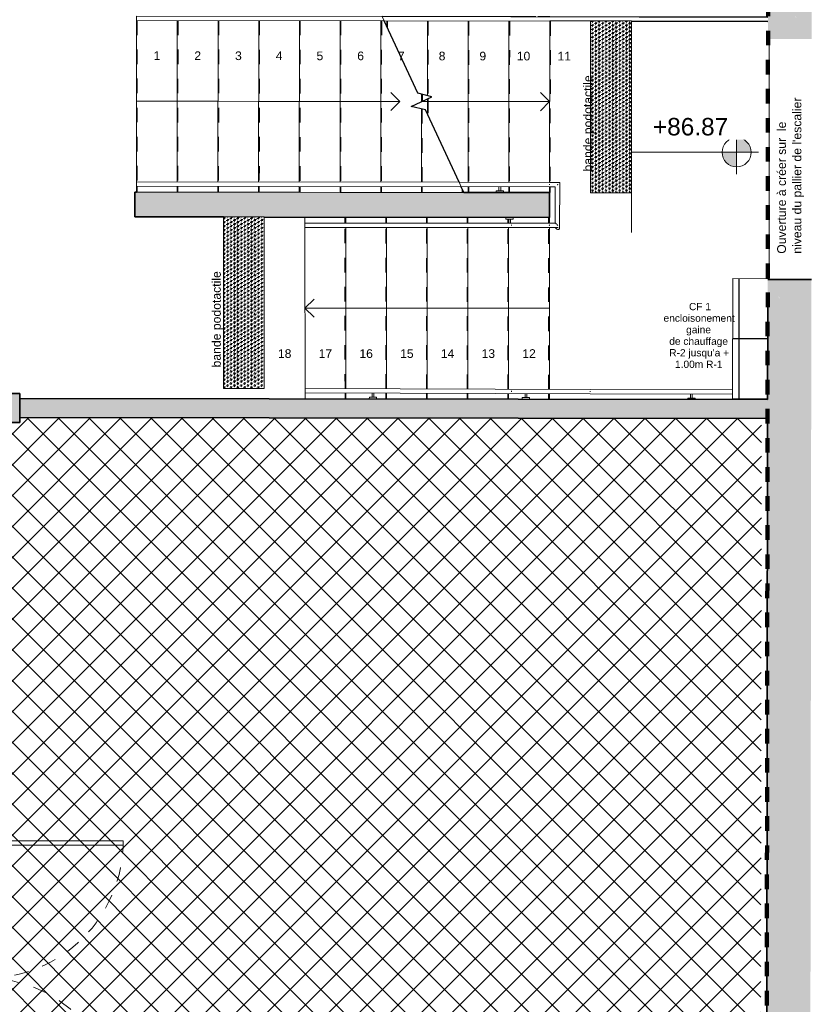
# Model space of a CAD drawing. Header units: metres. Extents: x 107 to 154, y -7 to 138.
# Tile 32 of 62: x 109.62 to 115.01, y 127.07 to 133.84. Entities that reach past the tile are written whole.
import ezdxf

# ---------------------------------------------------------------- set-up
doc = ezdxf.new("R2010")
doc.units = ezdxf.units.M
doc.linetypes.add('Centre', pattern=[0.0125, 0.0025, -0.001875, 0.00625, -0.001875])
doc.linetypes.add('Tiret', pattern=[0.0025, 0.00125, -0.00125])
for name, color, linetype, lineweight in [('A-CLNG', 7, 'Continuous', 18), ('A-CLNG-PATT', 7, 'Continuous', 18), ('A-DETL-GENF', 7, 'Continuous', 18), ('A-DETL-THIN', 7, 'Continuous', 18), ('A-DOOR', 7, 'Continuous', 18), ('A-FLOR', 7, 'Continuous', 18), ('A-FLOR-HRAL', 7, 'Continuous', 18), ('A-WALL', 7, 'Continuous', 18), ('G-ANNO-DIMS', 7, 'Continuous', 20), ('G-ANNO-TEXT', 7, 'Continuous', 20), ('I-WALL', 7, 'Continuous', 18), ('S-COLS', 7, 'Continuous', 18), ('S-STRS', 7, 'Continuous', 18), ('S-STRS-ANNO', 7, 'Continuous', 18), ('S-STRS-MBND', 7, 'Continuous', 25)]:
    doc.layers.add(name, color=color, linetype=linetype, lineweight=lineweight)
doc.layers.add('A-DETL', color=7, linetype='Continuous', lineweight=18, true_color=0x00a600)
doc.layers.add('A-WALL-PATT', color=7, linetype='Continuous', true_color=0x2a2a2a)
doc.styles.add('Arial', font='arial.ttf', dxfattribs={"height": 0.059531})
doc.styles.add('Arial_7', font='arial.ttf', dxfattribs={"height": 0.12})
doc.styles.add('Arial_8', font='arial.ttf', dxfattribs={"height": 0.05})
doc.styles.add('Arial_9', font='arial.ttf', dxfattribs={"height": 0.06})
pattern_1 = [(0, (0, 0), (0.02344, 0.01353), [0.01562, -0.03125]), (120, (0, 0), (-0.0234373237, 0.0135346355), [0.01563, -0.03125]), (60, (0, 0), (2.6763e-06, 0.0270646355), [0.00168, -0.02957, 0.01562, 0])]

# ---------------------------------------------------------------- blocks, each defined once
blk = doc.blocks.new('ART-Béton-Poteau rectangulaire - 20X20-3251590-DCE-R-1 Proj 50')
at = {"layer": 'S-COLS', "true_color": 0x2a2a2a}
blk.add_hatch(color=250, dxfattribs=at).paths.add_polyline_path([(0.1, -0.1), (0.1, 0.1), (-0.1, 0.1), (-0.1, -0.1)])
at = {"layer": 'S-COLS', "lineweight": 35}
for p, q in [((0.1, 0.1), (-0.1, 0.1)), ((-0.1, 0.1), (-0.1, -0.1)), ((0.1, -0.1), (0.1, 0.1)), ((-0.1, -0.1), (0.1, -0.1))]:
    blk.add_line(p, q, dxfattribs=at)
blk = doc.blocks.new('Type de main courante - Main courante_Interne_-3258155-DCE-R-1 Proj 50')
at = {"layer": 'A-FLOR-HRAL'}
for p, q in [((172.2918, 20.6794), (172.271, 20.6577)), ((172.271, 20.6577), (173.5008, 19.4822)), ((172.2918, 20.6794), (173.5114, 19.5136)), ((173.5008, 19.4822), (173.5114, 19.5136))]:
    blk.add_line(p, q, dxfattribs=at)
blk = doc.blocks.new('Type de main courante - Main courante_Interne_-3258180-DCE-R-1 Proj 50')
at = {"layer": 'A-FLOR-HRAL'}
for p, q in [((171.5041, 19.8553), (171.4833, 19.8337)), ((171.4833, 19.8337), (173.0973, 18.2908)), ((171.5041, 19.8553), (173.108, 18.3222)), ((173.0973, 18.2908), (173.108, 18.3222))]:
    blk.add_line(p, q, dxfattribs=at)
blk = doc.blocks.new('OMD_Porte 2V tunnel - double 180x204-3268914-DCE-R-1 Proj 50')
at = {"layer": 'A-DOOR', "true_color": 0x2a2a2a}
h = blk.add_hatch(color=250, dxfattribs=at)
h.paths.add_polyline_path([(0.925, 0.035), (0.88, 0.0349), (0.88, 0.005), (0.865, 0.005), (0.865, -0.065), (0.925, -0.065), (0.925, 0.0051)])
h.paths.add_polyline_path([(-0.965, 0.005), (-0.98, 0.005), (-0.98, 0.035), (-1.025, 0.035), (-1.025, -0.065), (-0.965, -0.0649)])
at = {"layer": 'A-DOOR'}
for p, q in [((-0.95, 0.98), (-0.98, 0.98)), ((-0.98, 0.98), (-0.98, 0.035)), ((-0.95, 0.035), (-0.95, 0.98)), ((0.88, 0.95), (0.85, 0.95)), ((0.85, 0.95), (0.85, 0.035)), ((0.88, 0.035), (0.88, 0.95)), ((-1.025, 0.035), (-0.98, 0.035)), ((-0.98, 0.035), (-0.95, 0.035)), ((-0.98, 0.035), (-0.98, 0.005)), ((-0.98, 0.005), (-0.965, 0.005)), ((-0.965, 0.005), (-0.965, -0.065)), ((0.85, 0.035), (0.88, 0.035)), ((0.865, 0.005), (0.88, 0.005)), ((0.865, -0.065), (0.865, 0.005)), ((0.88, 0.005), (0.88, 0.035)), ((0.88, 0.035), (0.925, 0.035)), ((-0.965, -0.065), (-1.025, -0.065)), ((0.925, -0.065), (0.865, -0.065))]:
    blk.add_line(p, q, dxfattribs=at)
at = {"layer": 'A-DOOR', "linetype": 'Tiret'}
for centre, radius, start, end in [((-0.98, 0.035), 0.945, 360, 90), ((0.88, 0.035), 0.915, 90, 180)]:
    blk.add_arc(centre, radius, start, end, dxfattribs=at)
blk = doc.blocks.new('Type de main courante - Main courante_Interne_-V24-DCE-R-1 Proj 50')
at = {"layer": 'A-FLOR-HRAL'}
for p, q in [((173.5116, 19.5141), (174.2767, 18.7827)), ((174.2854, 18.7745), (174.3451, 18.7174)), ((174.3243, 18.6957), (174.5277, 18.5013)), ((174.3451, 18.7174), (175.4294, 17.6809)), ((174.7301, 18.3079), (175.4086, 17.6592))]:
    blk.add_line(p, q, dxfattribs=at)
blk = doc.blocks.new('Type de main courante - Main courante_Interne_-3291623-DCE-R-1 Proj 50')
at = {"layer": 'A-FLOR-HRAL', "true_color": 0x2a2a2a}
blk.add_hatch(color=250, dxfattribs=at).paths.add_polyline_path([(173.1621, 17.8592), (173.1631, 17.8597), (173.1628, 17.86)])
at = {"layer": 'A-FLOR-HRAL'}
for p, q in [((173.3909, 17.6179), (173.3938, 17.6209)), ((173.3943, 17.6398), (173.3933, 17.6421))]:
    blk.add_line(p, q, dxfattribs=at)
at = {"layer": 'A-FLOR-HRAL', "flags": 128}
for points in [[(173.1656, 17.8627), (173.165, 17.8617), (173.1631, 17.8597), (173.1621, 17.8591)], [(173.373, 17.6408), (173.3724, 17.639), (173.3715, 17.6347), (173.3715, 17.6302), (173.3723, 17.6257), (173.3738, 17.6218), (173.376, 17.6185), (173.3788, 17.6161), (173.3818, 17.6148), (173.385, 17.6147), (173.3881, 17.6157), (173.3909, 17.6179)], [(173.3909, 17.6179), (173.3931, 17.621), (173.3938, 17.6224)], [(173.3929, 17.6619), (173.394, 17.6595), (173.395, 17.6552), (173.3953, 17.6506), (173.3947, 17.6462), (173.3933, 17.6421), (173.3929, 17.6414)]]:
    blk.add_lwpolyline(points, dxfattribs=at)
at = {"layer": 'A-FLOR-HRAL'}
for points in [[(173.5456, 17.881), (173.546, 17.8815), (173.547, 17.8825), (173.5479, 17.8835), (173.5484, 17.8839)], [(173.3514, 17.6792), (173.352, 17.6797), (173.353, 17.6806), (173.3538, 17.6816), (173.3543, 17.6822)]]:
    blk.add_open_spline(points, degree=3, dxfattribs=at)
blk.add_open_spline([(173.59, 17.8446), (173.5898, 17.8446), (173.5892, 17.8445), (173.5881, 17.8445), (173.5867, 17.8445), (173.5853, 17.8444), (173.5842, 17.8444), (173.5836, 17.8444), (173.5834, 17.8444)], degree=3, knots=[-0.54969551, -0.54969551, -0.54969551, -0.54969551, -0.54166667, -0.52083333, -0.5, -0.47916667, -0.45833333, -0.45030449, -0.45030449, -0.45030449, -0.45030449], dxfattribs=at)
blk = doc.blocks.new('Type de main courante - Main courante_Interne_-V26-DCE-R-1 Proj 50')
at = {"layer": 'A-FLOR-HRAL'}
for p, q in [((172.1266, 18.829), (172.1473, 18.8507)), ((173.3426, 17.6698), (172.1266, 18.829)), ((173.3633, 17.6915), (172.1473, 18.8507)), ((173.0975, 18.2914), (173.5366, 17.8716)), ((173.1081, 18.3227), (173.5573, 17.8933)), ((173.5366, 17.8716), (173.5655, 17.844)), ((173.5573, 17.8933), (173.6079, 17.845)), ((173.5655, 17.844), (173.3928, 17.6633)), ((173.6079, 17.845), (173.3938, 17.6209)), ((173.3867, 17.6278), (173.3426, 17.6698)), ((173.3928, 17.6633), (173.3633, 17.6915))]:
    blk.add_line(p, q, dxfattribs=at)
blk = doc.blocks.new('Support - Métal - Circulaire - Support - Métal - Circulaire-V27-DCE-R-1 Proj 50')
at = {"layer": 'A-FLOR-HRAL'}
for p, q in [((-0.025, 0.043), (-0.025, 0.055)), ((-0.025, 0.055), (0.025, 0.055)), ((0.025, 0.043), (-0.025, 0.043)), ((-0.006, 0.043), (-0.006, 0.015)), ((0.006, 0.043), (0.006, 0.015)), ((0.025, 0.055), (0.025, 0.043))]:
    blk.add_line(p, q, dxfattribs=at)
blk = doc.blocks.new('Support - Métal - Circulaire - Support - Métal - Circulaire-V28-DCE-R-1 Proj 50')
at = {"layer": 'A-FLOR-HRAL'}
for p, q in [((-0.025, 0.043), (-0.025, 0.0549)), ((0.025, 0.043), (-0.025, 0.043)), ((-0.006, 0.043), (-0.006, 0.015)), ((0.006, 0.043), (0.006, 0.015)), ((0.025, 0.0548), (0.025, 0.043))]:
    blk.add_line(p, q, dxfattribs=at)
blk = doc.blocks.new('Type de main courante - Main courante_Interne_-3328791-DCE-R-1 Proj 50')
at = {"layer": 'A-FLOR-HRAL', "true_color": 0x2a2a2a}
blk.add_hatch(color=250, dxfattribs=at).paths.add_polyline_path([(172.3746, 17.0329), (172.3757, 17.0334), (172.3758, 17.0341)])
at = {"layer": 'A-FLOR-HRAL', "flags": 128}
blk.add_lwpolyline([(172.3781, 17.0364), (172.3776, 17.0354), (172.3757, 17.0334), (172.3747, 17.0328)], dxfattribs=at)
at = {"layer": 'A-FLOR-HRAL'}
blk.add_open_spline([(172.7657, 16.6586), (172.7662, 16.6591), (172.7671, 16.6601), (172.7681, 16.6611), (172.7685, 16.6616)], degree=3, dxfattribs=at)
blk = doc.blocks.new('Type de main courante - Main courante_Interne_-V29-DCE-R-1 Proj 50')
at = {"layer": 'A-FLOR-HRAL'}
for p, q in [((171.3418, 18.0055), (171.3625, 18.0272)), ((172.7567, 16.6493), (171.3418, 18.0055)), ((172.7775, 16.6709), (171.3625, 18.0272)), ((173.4843, 15.9935), (172.7775, 16.6709)), ((173.4635, 15.9718), (172.7567, 16.6493))]:
    blk.add_line(p, q, dxfattribs=at)
blk = doc.blocks.new('Support - Métal - Circulaire - Support - Métal - Circulaire-V30-DCE-R-1 Proj 50')
at = {"layer": 'A-FLOR-HRAL'}
for p, q in [((-0.025, 0.043), (-0.025, 0.052)), ((0.025, 0.043), (-0.025, 0.043)), ((-0.006, 0.043), (-0.006, 0.015)), ((0.006, 0.043), (0.006, 0.015)), ((0.025, 0.0521), (0.025, 0.043))]:
    blk.add_line(p, q, dxfattribs=at)
blk = doc.blocks.new('Support - Métal - Circulaire - Support - Métal - Circulaire-V31-DCE-R-1 Proj 50')
at = {"layer": 'A-FLOR-HRAL'}
for p, q in [((-0.025, 0.043), (-0.025, 0.0536)), ((0.025, 0.043), (-0.025, 0.043)), ((-0.006, 0.043), (-0.006, 0.015)), ((0.006, 0.043), (0.006, 0.015)), ((0.025, 0.0536), (0.025, 0.043))]:
    blk.add_line(p, q, dxfattribs=at)
blk = doc.blocks.new('Type de main courante - Main courante_Interne_-3329478-DCE-R-1 Proj 50')
at = {"layer": 'A-FLOR-HRAL'}
for p, q in [((173.5114, 19.5136), (175.4265, 17.6779)), ((173.5008, 19.4822), (174.5259, 18.4995)), ((174.7281, 18.3058), (175.4058, 17.6562))]:
    blk.add_line(p, q, dxfattribs=at)
blk = doc.blocks.new('Cotes d_élévation - Cote d_élévation - Cible remplie-175860-DCE-R-1 Proj 50')
at = {"layer": 'G-ANNO-DIMS'}
h = blk.add_hatch(color=256, dxfattribs=at)
edge = h.paths.add_edge_path()
edge.add_line((0, 0), (-0.002, 0))
edge.add_arc((0, 0), 0.002, 90, 180, ccw=False)
edge.add_line((0, 0.002), (0, 0))
h = blk.add_hatch(color=256, dxfattribs=at)
edge = h.paths.add_edge_path()
edge.add_line((0, 0), (0.002, 0))
edge.add_arc((0, 0), 0.002, 270, 360, ccw=False)
edge.add_line((0, -0.002), (0, 0))
for p, q in [((0, -0.003), (0, 0.003)), ((-0.003, 0), (0.014, 0))]:
    blk.add_line(p, q, dxfattribs=at)
blk.add_circle((0, 0), 0.002, dxfattribs=at)

msp = doc.modelspace()

# ---------------------------------------------------------------- hatches: boundary and pattern name
at = {"layer": 'A-CLNG-PATT', "lineweight": 25}
h = msp.add_hatch(dxfattribs=at)
h.set_pattern_fill('FP_6', color=256, style=0, pattern_type=2)
h.set_pattern_definition([(269.92, (114.563, 131.646), (0.6, -0.0009), []), (359.92, (114.563, 131.646), (0.0009, 0.6), [])])
h.paths.add_polyline_path([(114.7582, 131.2332), (114.759, 131.8605), (114.7579, 131.8594), (114.7583, 132.052), (114.7683, 132.052), (114.7683, 132.0583), (114.5185, 132.0587), (114.5173, 131.2336), (114.7582, 131.2332)])
at = {"layer": 'A-DETL-GENF', "true_color": 0x808080}
h = msp.add_hatch(dxfattribs=at)
h.set_pattern_fill('FP_14', color=8, style=0, pattern_type=2)
h.set_pattern_definition([(45, (0, 0), (-0.10606602, 0.10606602), []), (135, (0, 0), (-0.10606602, -0.10606602), [])])
h.paths.add_polyline_path([(139.4207, 102.5827), (139.4207, 105.8676), (136.4537, 105.8713), (136.4515, 105.0462), (136.2515, 105.0462), (136.2514, 104.9867), (136.1814, 104.9869), (136.1814, 105.0019), (136.1514, 105.0019), (136.1537, 106.0017), (136.1507, 106.0017), (136.1507, 106.0467), (136.1807, 106.0467), (136.1807, 106.0616), (136.2507, 106.0616), (136.2507, 106.0016), (139.4207, 105.9978), (139.4207, 107.2476), (137.6577, 107.2498), (137.6579, 107.4198), (139.4207, 107.4176), (139.4207, 108.6676), (138.0495, 108.6693), (136.7325, 107.501), (136.2525, 107.5016), (136.2525, 107.4916), (136.1825, 107.4916), (136.1825, 107.5066), (136.1525, 107.5067), (136.1526, 107.6017), (136.6952, 107.6016), (138.0453, 108.7993), (139.4207, 108.7977), (139.4207, 111.4677), (138.9479, 111.4682), (138.948, 111.5682), (139.4207, 111.5677), (139.4207, 114.6781), (145.2207, 114.6781), (145.2207, 117.0755), (144.2998, 117.0766), (144.2986, 116.0516), (144.7485, 116.0511), (144.7477, 115.3436), (144.7177, 115.3436), (144.7176, 115.3286), (144.6476, 115.3287), (144.6484, 115.9512), (144.1984, 115.9518), (144.2013, 118.2768), (144.6513, 118.2768), (144.6521, 118.8987), (144.7221, 118.8986), (144.7221, 118.8836), (144.7521, 118.8836), (144.7512, 118.1761), (144.3012, 118.1762), (144.2999, 117.1766), (145.2207, 117.1755), (145.2207, 119.8755), (144.8033, 119.876), (144.8032, 119.776), (144.7532, 119.776), (144.7531, 119.7286), (144.7231, 119.7286), (144.7231, 119.7136), (144.6531, 119.7137), (144.6531, 119.7762), (144.6032, 119.7763), (144.6035, 120.0763), (144.6535, 120.0763), (144.6536, 120.1387), (144.7236, 120.1386), (144.7236, 120.1236), (144.7536, 120.1236), (144.7535, 120.0761), (144.8035, 120.076), (144.8035, 119.976), (145.2207, 119.976), (145.2207, 122.6755), (144.3067, 122.6766), (144.3055, 121.6766), (144.7555, 121.6761), (144.7546, 120.9686), (144.7246, 120.9686), (144.7246, 120.9536), (144.6546, 120.9537), (144.6554, 121.5762), (144.2054, 121.5768), (144.2082, 123.8768), (144.6582, 123.8768), (144.6589, 124.4687), (144.7289, 124.4686), (144.7289, 124.4536), (144.7589, 124.4536), (144.7581, 123.7761), (144.3081, 123.7762), (144.3068, 122.7766), (145.2207, 122.7755), (145.2207, 125.5755), (144.8103, 125.576), (144.8101, 125.376), (144.7601, 125.376), (144.76, 125.2986), (144.73, 125.2986), (144.7299, 125.2836), (144.6599, 125.2837), (144.66, 125.3762), (144.4801, 125.3764), (144.4836, 128.2614), (144.0236, 128.262), (144.0237, 128.332), (144.0387, 128.332), (144.0387, 128.362), (144.0837, 128.362), (144.0838, 128.3919), (144.4838, 128.3919), (144.4872, 131.2114), (144.5172, 131.2114), (144.5173, 131.2564), (144.5473, 131.2564), (144.5473, 131.2713), (144.6173, 131.2713), (144.6173, 131.2263), (144.8173, 131.226), (144.817, 131.026), (144.617, 131.0263), (144.6104, 125.6763), (145.2207, 125.676), (145.2207, 134.4405), (145.0012, 134.4407), (145.0016, 134.4309), (145.0112, 134.4308), (145.0111, 134.4258), (144.9711, 134.4258), (144.9711, 134.3859), (145.0111, 134.3858), (145.0111, 134.3808), (144.9511, 134.3809), (144.9511, 134.4309), (144.6212, 134.4309), (144.6191, 132.7013), (144.5491, 132.7013), (144.5491, 132.7163), (144.5191, 132.7164), (144.5191, 132.7614), (144.4892, 132.7614), (144.4902, 133.6088), (143.6714, 132.792), (143.6448, 132.8187), (142.6322, 131.809), (142.659, 131.7821), (142.1473, 131.2717), (142.1449, 129.3368), (142.0749, 129.3369), (142.0749, 129.3519), (142.0449, 129.3519), (142.0449, 129.3969), (142.015, 129.3968), (142.015, 129.3945), (141.8225, 129.3947), (141.8226, 129.4647), (141.8376, 129.4647), (141.8376, 129.4947), (141.8826, 129.4946), (141.8826, 129.4646), (142.0151, 129.4646), (142.017, 131.0295), (141.817, 131.0297), (141.817, 131.0584), (140.6171, 131.0613), (140.6162, 130.3662), (140.5662, 130.3663), (140.5671, 131.0615), (139.8671, 131.0632), (139.8659, 130.1446), (139.7959, 130.1447), (139.7959, 130.1597), (139.7659, 130.1597), (139.766, 130.2047), (139.796, 130.2047), (139.7971, 131.0633), (138.9971, 131.0653), (138.9951, 129.4682), (139.7951, 129.4672), (139.7951, 129.4697), (139.7651, 129.4697), (139.7651, 129.5147), (139.7951, 129.5147), (139.7952, 129.5297), (139.8652, 129.5296), (139.8651, 129.4671), (140.9476, 129.4658), (140.9476, 129.4958), (140.9926, 129.4957), (140.9926, 129.4657), (141.0076, 129.4657), (141.0075, 129.3957), (138.995, 129.3982), (138.9949, 129.2807), (138.9249, 129.2808), (138.9249, 129.2958), (138.8949, 129.2958), (138.8949, 129.3408), (138.9249, 129.3408), (138.9249, 129.3983), (138.055, 129.3993), (138.0552, 129.5318), (138.1252, 129.5318), (138.1252, 129.5168), (138.1551, 129.5167), (138.1551, 129.4717), (138.1251, 129.4717), (138.1251, 129.4693), (138.9251, 129.4683), (138.9271, 131.0655), (138.1271, 131.0674), (138.126, 130.2068), (138.156, 130.2067), (138.1559, 130.1617), (138.1259, 130.1617), (138.1259, 130.1468), (138.0559, 130.1468), (138.0571, 131.0676), (136.6427, 131.0711), (136.6381, 128.4011), (138.9238, 128.3983), (138.9238, 128.4058), (138.8938, 128.4058), (138.8938, 128.4508), (138.9238, 128.4508), (138.9239, 128.4658), (138.9939, 128.4657), (138.9938, 128.3982), (142.0138, 128.3945), (142.0139, 128.462), (142.0439, 128.462), (142.0439, 128.5069), (142.0739, 128.5069), (142.0739, 128.5219), (142.1439, 128.5218), (142.1439, 128.3943), (142.5338, 128.3938), (142.5338, 128.3638), (142.5787, 128.3638), (142.5787, 128.3338), (142.5937, 128.3338), (142.5936, 128.2638), (142.1436, 128.2643), (142.1435, 128.2043), (142.0735, 128.2044), (142.0735, 128.2194), (142.0436, 128.2194), (142.0436, 128.2644), (136.6379, 128.2711), (136.628, 122.5136), (142.0065, 122.507), (142.007, 122.8845), (142.037, 122.8845), (142.037, 122.9294), (142.067, 122.9294), (142.067, 122.9444), (142.1371, 122.9443), (142.1358, 121.9243), (142.0658, 121.9244), (142.0658, 121.9394), (142.0358, 121.9394), (142.0358, 121.9844), (142.0059, 121.9845), (142.0059, 122.407), (136.6278, 122.4136), (136.6179, 116.6561), (142.0293, 116.6494), (142.0332, 119.7794), (141.8032, 119.7797), (141.8035, 120.0797), (142.0035, 120.0795), (142.004, 120.4345), (142.034, 120.4345), (142.034, 120.4794), (142.064, 120.4794), (142.064, 120.4944), (142.134, 120.4943), (142.1292, 116.5493), (136.6178, 116.5561), (136.6123, 113.3711), (137.2503, 113.3703), (137.2481, 111.5703), (137.448, 111.5701), (137.4479, 111.4701), (136.609, 111.4711), (136.608, 110.8861), (136.5883, 110.8861), (136.5833, 108.9951), (136.5844, 108.5859), (133.9222, 108.5928), (133.9208, 107.4306), (133.9191, 107.4306), (133.9152, 105.9307), (133.919, 105.9306), (133.9188, 105.8206), (132.731, 105.8221), (132.7307, 105.1787), (132.7296, 102.7738), (132.7345, 102.7738), (132.7345, 102.5938), (132.7843, 102.5937), (132.7843, 102.5908), (133.5843, 102.5898), (133.5843, 102.5926), (133.6343, 102.5925), (133.6343, 102.5898), (134.4343, 102.5888), (134.4345, 102.7713), (134.4845, 102.7712), (134.4845, 102.5887), (134.682, 102.5885), (134.6822, 102.771), (134.7322, 102.7709), (134.7322, 102.5884), (136.1451, 102.5867), (136.1476, 103.5419), (136.1776, 103.5419), (136.1777, 103.5569), (136.2477, 103.5567), (136.2477, 103.4967), (136.4475, 103.4962), (136.4451, 102.5863), (138.3415, 102.584)])
h.paths.add_polyline_path([(114.672, 102.618), (114.6771, 106.103), (111.8034, 106.1067), (108.3438, 106.1109), (108.3438, 106.1409), (108.2988, 106.141), (108.2988, 106.171), (108.2839, 106.171), (108.2839, 106.241), (109.2073, 106.2399), (109.2152, 111.6349), (109.2631, 111.6348), (109.2644, 112.7098), (109.2944, 112.7098), (109.2945, 112.7548), (109.3245, 112.7548), (109.3245, 112.7697), (109.3945, 112.7697), (109.3932, 111.6947), (109.5932, 111.6944), (109.5932, 111.6344), (114.6931, 111.6281), (114.6964, 114.2981), (109.5964, 114.3044), (109.5963, 114.2694), (109.3963, 114.2696), (109.3963, 114.1996), (109.3263, 114.1997), (109.3263, 114.2147), (109.2963, 114.2148), (109.2963, 114.2598), (109.2663, 114.2598), (109.268, 115.6173), (109.338, 115.6172), (109.338, 115.6022), (109.368, 115.6022), (109.368, 115.5572), (109.3979, 115.5571), (109.3966, 114.4696), (109.5966, 114.4694), (109.5966, 114.4344), (111.5465, 114.432), (111.5469, 114.732), (113.3569, 114.7298), (113.3569, 114.4298), (114.6965, 114.4281), (114.7171, 131.0981), (109.6171, 131.1044), (109.617, 131.0694), (109.417, 131.0696), (109.4136, 128.2396), (109.3836, 128.2396), (109.3835, 128.1947), (109.3535, 128.1947), (109.3535, 128.1797), (109.2835, 128.1798), (109.2871, 131.1048), (106.9471, 131.1072), (106.9453, 129.6927), (106.8753, 129.6928), (106.8753, 129.7078), (106.8454, 129.7079), (106.8454, 129.7529), (106.8154, 129.7529), (106.817, 131.0728), (106.617, 131.0731), (106.6173, 131.2731), (106.7673, 131.2731), (106.7698, 133.2929), (106.6099, 133.2928), (106.6099, 128.4381), (106.8138, 128.4378), (106.8143, 128.8179), (106.8443, 128.8179), (106.8443, 128.8629), (106.8743, 128.8629), (106.8743, 128.8778), (106.9443, 128.8777), (106.9423, 127.1927), (106.8723, 127.1928), (106.8723, 127.2078), (106.8423, 127.2079), (106.8423, 127.2529), (106.8123, 127.2529), (106.8136, 128.3078), (106.6099, 128.3078), (106.6105, 125.7231), (106.8105, 125.7228), (106.8112, 126.3179), (106.8412, 126.3179), (106.8412, 126.3629), (106.8712, 126.3629), (106.8712, 126.3778), (106.9413, 126.3777), (106.9388, 124.3927), (106.8688, 124.3928), (106.8688, 124.4078), (106.8388, 124.4079), (106.8388, 124.4529), (106.8089, 124.4529), (106.8101, 125.4228), (106.6101, 125.4231), (106.6099, 125.3957), (106.6099, 122.9231), (106.807, 122.9228), (106.8077, 123.5179), (106.8377, 123.5179), (106.8378, 123.5629), (106.8678, 123.5629), (106.8678, 123.5778), (106.9378, 123.5777), (106.9365, 122.5077), (106.6099, 122.5077), (106.6099, 117.3234), (106.9301, 117.3227), (106.929, 116.4027), (106.859, 116.4028), (106.859, 116.4178), (106.829, 116.4178), (106.829, 116.4628), (106.799, 116.4629), (106.7997, 117.0232), (106.6099, 117.0232), (106.6099, 111.6981), (106.7932, 111.6979), (106.7939, 112.2729), (106.8239, 112.2729), (106.8239, 112.3179), (106.8539, 112.3179), (106.8539, 112.3328), (106.924, 112.3328), (106.9181, 107.5477), (106.8481, 107.5478), (106.8481, 107.5628), (106.8181, 107.5629), (106.8181, 107.6079), (106.7881, 107.6079), (106.7929, 111.4479), (106.6099, 111.4479), (106.6099, 106.0731), (106.7862, 106.0729), (106.787, 106.6729), (106.817, 106.6729), (106.817, 106.7179), (106.847, 106.7179), (106.847, 106.7328), (106.9171, 106.7327), (106.917, 106.2427), (107.4689, 106.242), (107.4689, 106.172), (107.4539, 106.172), (107.4538, 106.142), (107.4088, 106.142), (107.4088, 106.1121), (106.9163, 106.1127), (106.9162, 106.0179), (106.9135, 103.8302), (106.8435, 103.8303), (106.8435, 103.8453), (106.8135, 103.8453), (106.8135, 103.8903), (106.7835, 103.8904), (106.786, 105.8729), (106.6099, 105.8729), (106.6099, 102.625), (106.782, 102.6248), (106.7824, 102.9554), (106.8124, 102.9554), (106.8125, 103.0003), (106.8425, 103.0003), (106.8425, 103.0153), (106.9125, 103.0152), (106.9125, 102.6247), (113.8492, 102.6187)])
h.paths.add_polyline_path([(109.586, 105.8694), (109.386, 105.8697), (109.3864, 106.0697), (109.5862, 106.0694)])
h.paths.add_polyline_path([(138.0708, 106.0519), (138.0704, 106.0529), (138.0709, 106.0529)])
h.paths.add_polyline_path([(138.0723, 107.1919), (138.0719, 107.1929), (138.0723, 107.1929)])
h.paths.add_polyline_path([(137.198, 111.5704), (137.1981, 111.6204), (137.2081, 111.6204), (137.209, 112.3204), (137.199, 112.3204), (137.199, 112.3704), (136.6106, 112.3711), (136.6092, 111.5711), (137.0921, 111.5705)])
h.paths.add_polyline_path([(137.1991, 112.4704), (137.1992, 112.5204), (137.2092, 112.5204), (137.2101, 113.2204), (137.2001, 113.2204), (137.2001, 113.2704), (136.6121, 113.2711), (136.6107, 112.4711), (137.1491, 112.4705)])
h.paths.add_polyline_path([(113.2346, 112.8799), (110.3846, 112.8834), (110.3848, 113.0534), (112.619, 113.0507), (112.619, 113.048), (112.6304, 113.048), (112.6292, 113.0507), (113.2348, 113.0499)])
h.paths.add_polyline_path([(110.7937, 113.1028), (110.7933, 113.1039), (110.7937, 113.1039)])
h.paths.add_polyline_path([(106.925, 113.1478), (106.855, 113.1478), (106.855, 113.1628), (106.825, 113.1629), (106.825, 113.2079), (106.795, 113.2079), (106.7964, 114.3079), (106.7489, 114.3079), (106.7489, 114.3379), (106.7339, 114.3379), (106.734, 114.4079), (106.7965, 114.4079), (106.7979, 115.5279), (106.8279, 115.5279), (106.8279, 115.5728), (106.8579, 115.5728), (106.858, 115.5878), (106.928, 115.5877), (106.925, 113.1628)])
h.paths.add_polyline_path([(110.7951, 114.2428), (110.7947, 114.2439), (110.7951, 114.2439)])
h.paths.add_polyline_path([(113.3065, 114.4298), (113.3065, 114.6798), (111.5968, 114.6819), (111.5968, 114.4319), (112.9087, 114.4303)])
h.paths.add_polyline_path([(109.339, 116.4322), (109.269, 116.4323), (109.2777, 123.4973), (109.3477, 123.4972), (109.3477, 123.4822), (109.3777, 123.4822), (109.3777, 123.4372), (109.4076, 123.4371), (109.407, 122.9196), (109.607, 122.9194), (109.6066, 122.6194), (109.4066, 122.6196), (109.4001, 117.3196), (109.6001, 117.3194), (109.5997, 117.0194), (109.3997, 117.0196), (109.3991, 116.4921), (109.3691, 116.4921), (109.369, 116.4472), (109.339, 116.4472), (109.339, 116.4323)])
h.paths.add_polyline_path([(142.1381, 123.7593), (142.0681, 123.7594), (142.0681, 123.7744), (142.0381, 123.7744), (142.0381, 123.8194), (142.0081, 123.8195), (142.0101, 125.3795), (141.8101, 125.3797), (141.8104, 125.6797), (142.0104, 125.6795), (142.0117, 126.7145), (142.0417, 126.7145), (142.0418, 126.7594), (142.0718, 126.7594), (142.0718, 126.7744), (142.1418, 126.7743), (142.1381, 123.7744)])
h.paths.add_polyline_path([(109.3487, 124.3122), (109.2787, 124.3123), (109.2812, 126.3498), (109.3512, 126.3497), (109.3512, 126.3347), (109.3812, 126.3347), (109.3812, 126.2897), (109.4112, 126.2896), (109.4104, 125.7196), (109.6104, 125.7194), (109.6101, 125.4194), (109.4101, 125.4196), (109.4088, 124.3721), (109.3788, 124.3721), (109.3787, 124.3272), (109.3487, 124.3272), (109.3487, 124.3122)])
h.paths.add_polyline_path([(106.7699, 133.3629), (106.7712, 134.4663), (106.6099, 134.4662), (106.6099, 133.3631)])
at = {"layer": 'A-DETL-GENF', "true_color": 0xff0000}
h = msp.add_hatch(color=1, dxfattribs=at)
h.paths.add_polyline_path([(115.058, 131.859), (115.0583, 132.0515), (114.7583, 132.052), (114.7579, 131.8594), (114.8331, 131.9343), (114.907, 131.8602), (114.9831, 131.9341), (115.0558, 131.8611)])
h.paths.add_polyline_path([(115.0603, 133.7061), (115.0606, 133.8986), (114.9855, 133.8237), (114.9096, 133.8979), (114.8354, 133.8239), (114.7605, 133.8991), (114.7603, 133.7065), (115.0558, 133.7061)])
at = {"layer": 'A-DETL-GENF', "true_color": 0x808080}
h = msp.add_hatch(dxfattribs=at)
h.set_pattern_fill('FP_13', color=8, style=0, pattern_type=2)
h.set_pattern_definition(pattern_1)
h.paths.add_polyline_path([(113.8217, 132.6495), (113.8217, 133.8302), (113.5417, 133.8302), (113.5417, 132.6495), (113.5476, 132.6495)])
h = msp.add_hatch(dxfattribs=at)
h.set_pattern_fill('FP_13', color=8, style=0, pattern_type=2)
h.set_pattern_definition(pattern_1)
h.paths.add_polyline_path([(111.0185, 131.3027), (111.2985, 131.3027), (111.2985, 132.4834), (111.0185, 132.4834)])
at = {"layer": 'A-WALL-PATT'}
h = msp.add_hatch(color=256, dxfattribs=at)
h.paths.add_polyline_path([(115.0332, 110.9189), (115.0592, 132.0516), (115.0583, 132.0515), (115.058, 131.859), (114.9831, 131.9341), (114.907, 131.8602), (114.8328, 131.9341), (114.759, 131.8605), (114.7332, 110.9194), (115.0331, 110.9189)])
h.paths.add_polyline_path([(115.0612, 133.7061), (115.0619, 134.2427), (114.7714, 134.2427), (114.7709, 133.898), (114.7616, 133.898), (114.8354, 133.8239), (114.9096, 133.8979), (114.9857, 133.8239), (115.0606, 133.898), (115.0606, 133.7061)])
for points in [[(113.2588, 132.4799), (113.259, 132.6499), (110.409, 132.6534), (110.4088, 132.4834), (111.0185, 132.4827), (111.0185, 132.4834), (111.2985, 132.4834), (111.2985, 132.4823), (113.2459, 132.4799)], [(114.7425, 131.0981), (114.7427, 131.2281), (109.6172, 131.2344), (109.6173, 131.1044), (114.4525, 131.0984)], [(114.758, 131.0981), (114.7582, 131.2281), (114.7427, 131.2281), (114.7427, 131.0981)]]:
    msp.add_hatch(color=256, dxfattribs=at).paths.add_polyline_path(points)

# ---------------------------------------------------------------- linework, layer by layer
at = {"layer": 'A-CLNG'}
for p, q in [((114.5185, 132.0587), (114.5173, 131.2336)), ((114.7683, 132.0583), (114.5185, 132.0587)), ((114.7683, 132.052), (114.7683, 132.0583)), ((114.5173, 131.2336), (114.7582, 131.2332))]:
    msp.add_line(p, q, dxfattribs=at)
at = {"layer": 'A-DETL', "color": 1, "linetype": 'Centre', "lineweight": 100, "true_color": 0xff0000}
msp.add_line((114.7341, 111.6629), (114.7626, 134.8181), dxfattribs=at)
at = {"layer": 'A-DETL-THIN'}
for p, q in [((113.8217, 133.8302), (113.5417, 133.8302)), ((113.5417, 133.8302), (113.5417, 132.6495)), ((113.8217, 132.6495), (113.8217, 133.8302)), ((113.5417, 132.6495), (113.8217, 132.6495)), ((111.2985, 132.4834), (111.0185, 132.4834)), ((111.0185, 132.4834), (111.0185, 131.3027)), ((111.2985, 131.3027), (111.2985, 132.4834)), ((111.0185, 131.3027), (111.2985, 131.3027))]:
    msp.add_line(p, q, dxfattribs=at)
at = {"layer": 'A-FLOR'}
for p, q in [((111.5779, 132.4402), (111.5779, 132.482)), ((111.5781, 131.232), (111.5779, 132.4102))]:
    msp.add_line(p, q, dxfattribs=at)
at = {"layer": 'A-WALL', "lineweight": 35}
for p, q in [((110.409, 132.6534), (110.4088, 132.4834)), ((110.409, 132.6534), (110.419, 132.6534)), ((112.6704, 132.6506), (113.259, 132.6499)), ((113.259, 132.6499), (113.2588, 132.4799)), ((111.0185, 132.4827), (110.4088, 132.4834)), ((113.2588, 132.4799), (111.2985, 132.4823)), ((114.7592, 132.052), (115.0592, 132.0516)), ((114.759, 131.8605), (114.7582, 131.2281)), ((109.6172, 131.2344), (114.7582, 131.2281)), ((109.6171, 131.1044), (114.758, 131.0981)), ((114.758, 131.0981), (114.734, 111.6281))]:
    msp.add_line(p, q, dxfattribs=at)
at = {"layer": 'G-ANNO-DIMS'}
for p, q in [((113.8224, 132.3767), (113.8233, 132.9269)), ((113.8233, 132.9269), (114.5454, 132.9269))]:
    msp.add_line(p, q, dxfattribs=at)
at = {"layer": 'I-WALL'}
for p, q in [((114.5171, 131.2307), (114.5184, 132.0523)), ((114.6171, 131.2306), (114.5171, 131.2307)), ((114.6172, 131.2334), (114.6171, 131.2306))]:
    msp.add_line(p, q, dxfattribs=at)
at = {"layer": 'S-STRS'}
for p, q in [((110.4204, 133.8334), (110.4191, 132.7234)), ((110.7004, 133.8331), (110.6991, 132.7231)), ((110.9804, 133.8327), (110.9791, 132.7227)), ((111.2604, 133.8324), (111.2591, 132.7224)), ((111.5404, 133.832), (111.5391, 132.722)), ((111.8204, 133.8317), (111.8191, 132.7217)), ((112.1004, 133.8313), (112.0991, 132.7213)), ((112.1404, 133.8312), (112.1404, 133.791)), ((112.4204, 133.8305), (112.4198, 133.3164)), ((112.7004, 133.8294), (112.6991, 132.7211)), ((112.9804, 133.829), (112.9791, 132.7208)), ((113.2604, 133.8283), (113.2591, 132.7204)), ((114.7683, 132.0583), (114.7703, 133.7065)), ((112.3798, 133.3262), (112.3798, 133.276)), ((112.4198, 133.2946), (112.4196, 133.1902)), ((112.3797, 133.2258), (112.3791, 132.721)), ((110.419, 132.6934), (110.419, 132.6534)), ((110.699, 132.6931), (110.699, 132.6531)), ((110.979, 132.6927), (110.979, 132.6527)), ((111.259, 132.6924), (111.259, 132.6524)), ((111.539, 132.692), (111.539, 132.652)), ((111.819, 132.6917), (111.819, 132.6517)), ((112.099, 132.6913), (112.099, 132.6513)), ((112.379, 132.691), (112.379, 132.651)), ((112.659, 132.6752), (112.659, 132.6506)), ((112.699, 132.6911), (112.699, 132.6511)), ((112.979, 132.6908), (112.979, 132.6508)), ((113.259, 132.6904), (113.259, 132.6504)), ((110.419, 132.6534), (110.699, 132.6531)), ((110.699, 132.6531), (110.979, 132.6527)), ((110.979, 132.6527), (111.259, 132.6524)), ((111.259, 132.6524), (111.539, 132.652)), ((111.539, 132.652), (111.819, 132.6517)), ((111.819, 132.6517), (112.099, 132.6513)), ((112.099, 132.6513), (112.379, 132.651)), ((112.379, 132.651), (112.659, 132.6506)), ((112.659, 132.6506), (112.6704, 132.6506)), ((112.6702, 132.6511), (112.699, 132.6511)), ((112.699, 132.6511), (112.8924, 132.6509)), ((112.9424, 132.6508), (112.979, 132.6508)), ((112.979, 132.6508), (113.259, 132.6504)), ((111.5779, 132.4402), (111.5779, 132.4802)), ((111.8579, 132.4802), (111.5779, 132.4802)), ((112.1379, 132.4802), (111.8579, 132.4802)), ((111.8579, 132.4402), (111.8579, 132.4802)), ((112.4179, 132.4803), (112.1379, 132.4802)), ((112.1379, 132.4402), (112.1379, 132.4802)), ((112.6979, 132.4803), (112.4179, 132.4803)), ((112.4179, 132.4403), (112.4179, 132.4803)), ((112.8921, 132.4804), (112.6979, 132.4803)), ((112.6979, 132.4403), (112.6979, 132.4803)), ((112.9779, 132.4404), (112.9779, 132.4684)), ((113.2579, 132.4404), (113.2579, 132.4799)), ((111.5781, 131.232), (111.5779, 132.4102)), ((111.8581, 131.3019), (111.8579, 132.4102)), ((112.1381, 131.3012), (112.1379, 132.4102)), ((112.4181, 131.3005), (112.4179, 132.4103)), ((112.6981, 131.2998), (112.6979, 132.4103)), ((112.9781, 131.299), (112.9779, 132.4104)), ((113.2581, 131.2983), (113.2579, 132.4104)), ((111.8581, 131.2316), (111.8581, 131.2719)), ((112.1381, 131.2313), (112.1381, 131.2712)), ((112.4181, 131.2309), (112.4181, 131.2705)), ((112.6981, 131.2306), (112.6981, 131.2698)), ((112.9781, 131.2304), (112.9781, 131.269)), ((113.2581, 131.2304), (113.2581, 131.2683)), ((112.9781, 131.2304), (112.8914, 131.2304)), ((113.072, 131.2304), (112.9781, 131.2304)), ((113.2581, 131.2304), (113.122, 131.2304)), ((113.2581, 131.2304), (114.2098, 131.2305)), ((114.2598, 131.2305), (114.5912, 131.2306)), ((114.6171, 131.2306), (114.7582, 131.2306))]:
    msp.add_line(p, q, dxfattribs=at)
at = {"layer": 'S-STRS', "linetype": 'Tiret'}
for p, q in [((110.4254, 133.8334), (110.4241, 132.7234)), ((110.7054, 133.8331), (110.7041, 132.7231)), ((110.9854, 133.8327), (110.9841, 132.7227)), ((111.2654, 133.8324), (111.2641, 132.7224)), ((111.5454, 133.832), (111.5441, 132.722)), ((111.8254, 133.8317), (111.8241, 132.7217)), ((112.1054, 133.8313), (112.1041, 132.7213)), ((112.1454, 133.8312), (112.1454, 133.7803)), ((112.4254, 133.8305), (112.4248, 133.3152)), ((112.7054, 133.8294), (112.7041, 132.7211)), ((112.9854, 133.829), (112.9841, 132.7207)), ((113.2654, 133.8283), (113.2641, 132.7204)), ((112.3848, 133.325), (112.3848, 133.2783)), ((112.4248, 133.2969), (112.4246, 133.1795)), ((112.3847, 133.2245), (112.3841, 132.721)), ((110.424, 132.6934), (110.424, 132.6534)), ((110.704, 132.6931), (110.704, 132.6531)), ((110.984, 132.6927), (110.984, 132.6527)), ((111.264, 132.6924), (111.264, 132.6524)), ((111.544, 132.692), (111.544, 132.652)), ((111.824, 132.6917), (111.824, 132.6517)), ((112.104, 132.6913), (112.104, 132.6513)), ((112.384, 132.691), (112.384, 132.651)), ((112.664, 132.6645), (112.664, 132.6506)), ((112.704, 132.6911), (112.704, 132.6511)), ((112.984, 132.6907), (112.984, 132.6507)), ((113.264, 132.6904), (113.264, 132.6504)), ((111.8529, 132.4402), (111.8529, 132.4802)), ((112.1329, 132.4402), (112.1329, 132.4802)), ((112.4129, 132.4403), (112.4129, 132.4803)), ((112.6929, 132.4403), (112.6929, 132.4803)), ((112.9729, 132.4404), (112.9729, 132.4684)), ((113.2529, 132.4404), (113.2529, 132.4799)), ((111.8531, 131.302), (111.8529, 132.4102)), ((112.1331, 131.3012), (112.1329, 132.4102)), ((112.4131, 131.3005), (112.4129, 132.4103)), ((112.6931, 131.2998), (112.6929, 132.4103)), ((112.9731, 131.299), (112.9729, 132.4104)), ((113.2531, 131.2983), (113.2529, 132.4104)), ((111.8531, 131.2316), (111.8531, 131.272)), ((112.1331, 131.2313), (112.1331, 131.2712)), ((112.4131, 131.2309), (112.4131, 131.2705)), ((112.6931, 131.2306), (112.6931, 131.2698)), ((112.9731, 131.2304), (112.9731, 131.269)), ((113.2531, 131.2304), (113.2531, 131.2683))]:
    msp.add_line(p, q, dxfattribs=at)
at = {"layer": 'S-STRS-ANNO'}
for p, q in [((112.2298, 133.2762), (112.1673, 133.3387)), ((113.2597, 133.2754), (113.1973, 133.338)), ((110.4198, 133.2784), (110.6998, 133.2781)), ((110.6998, 133.2781), (110.9798, 133.2777)), ((110.9798, 133.2777), (111.2598, 133.2774)), ((111.2598, 133.2774), (111.5398, 133.277)), ((111.5398, 133.277), (111.8198, 133.2767)), ((111.8198, 133.2767), (112.0998, 133.2763)), ((112.0998, 133.2763), (112.2298, 133.2762)), ((112.2298, 133.2762), (112.1672, 133.2137)), ((112.3808, 133.2765), (112.4197, 133.2764)), ((112.4197, 133.2764), (112.6997, 133.2761)), ((112.6997, 133.2761), (112.9797, 133.2758)), ((112.9797, 133.2758), (113.2597, 133.2754)), ((113.2597, 133.2754), (113.1972, 133.213)), ((111.578, 131.8552), (111.6405, 131.9177)), ((111.858, 131.8552), (111.578, 131.8552)), ((111.578, 131.8552), (111.6405, 131.7927)), ((112.138, 131.8553), (111.858, 131.8552)), ((112.418, 131.8553), (112.138, 131.8553)), ((112.698, 131.8553), (112.418, 131.8553)), ((112.978, 131.8554), (112.698, 131.8553)), ((113.258, 131.8554), (112.978, 131.8554))]:
    msp.add_line(p, q, dxfattribs=at)
at = {"layer": 'S-STRS-MBND'}
for p, q in [((112.3534, 133.3327), (112.1216, 133.8313)), ((112.3089, 133.2431), (112.4506, 133.3089)), ((112.4506, 133.3089), (112.3534, 133.3327)), ((112.4061, 133.2193), (112.3089, 133.2431)), ((112.6379, 132.7207), (112.4061, 133.2193)), ((112.6704, 132.6506), (112.6518, 132.6907))]:
    msp.add_line(p, q, dxfattribs=at)

# ---------------------------------------------------------------- block references
at = {"layer": 'A-DOOR', "rotation": 269.9294002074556}
msp.add_blockref('OMD_Porte 2V tunnel - double 180x204-3268914-DCE-R-1 Proj 50', (109.3473, 127.2147), dxfattribs=at)
at = {"layer": 'A-FLOR-HRAL'}
for name, p, rotation in [('Type de main courante - Main courante_Interne_-3329478-DCE-R-1 Proj 50', (0, 0), 43.63743700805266), ('Type de main courante - Main courante_Interne_-V24-DCE-R-1 Proj 50', (0, 0), 43.63743700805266), ('Type de main courante - Main courante_Interne_-3258155-DCE-R-1 Proj 50', (0, 0), 43.63743700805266), ('Type de main courante - Main courante_Interne_-3258180-DCE-R-1 Proj 50', (0, 0), 43.63743700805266), ('Type de main courante - Main courante_Interne_-V26-DCE-R-1 Proj 50', (0, 0), 43.63743700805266), ('Type de main courante - Main courante_Interne_-V29-DCE-R-1 Proj 50', (0, 0), 43.63743700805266), ('Type de main courante - Main courante_Interne_-3291623-DCE-R-1 Proj 50', (0, 0), 43.63743700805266), ('Support - Métal - Circulaire - Support - Métal - Circulaire-V27-DCE-R-1 Proj 50', (112.9175, 132.7058), 179.9294002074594), ('Support - Métal - Circulaire - Support - Métal - Circulaire-V28-DCE-R-1 Proj 50', (112.9848, 132.4254), 0.00804224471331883), ('Type de main courante - Main courante_Interne_-3328791-DCE-R-1 Proj 50', (0, 0), 43.63743700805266), ('Support - Métal - Circulaire - Support - Métal - Circulaire-V27-DCE-R-1 Proj 50', (112.0455, 131.2865), 179.8507581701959), ('Support - Métal - Circulaire - Support - Métal - Circulaire-V31-DCE-R-1 Proj 50', (113.0972, 131.2837), 179.8507581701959), ('Support - Métal - Circulaire - Support - Métal - Circulaire-V30-DCE-R-1 Proj 50', (114.235, 131.2808), 179.8507581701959)]:
    msp.add_blockref(name, p, dxfattribs=dict(at, rotation=rotation))
at = {"layer": 'G-ANNO-DIMS', "extrusion": (0, 0, -1), "xscale": 49.99999999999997, "yscale": 49.99999999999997, "zscale": 49.99999999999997}
msp.add_blockref('Cotes d_élévation - Cote d_élévation - Cible remplie-175860-DCE-R-1 Proj 50', (-114.5454, 132.9269), dxfattribs=at)
at = {"layer": 'S-COLS', "rotation": 359.9294002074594}
msp.add_blockref('ART-Béton-Poteau rectangulaire - 20X20-3251590-DCE-R-1 Proj 50', (109.5172, 131.1695), dxfattribs=at)

# ---------------------------------------------------------------- texts
at = {"layer": 'G-ANNO-TEXT', "char_height": 0.06, "attachment_point": 1, "rotation": 90, "style": 'Arial_9'}
for s, insert, width in [('bande podotactile', (113.4922, 132.795), 0.861814), ("niveau du pallier de l'escalier ", (114.9303, 132.2298), 1.427004), ('Ouverture à créer sur  le ', (114.8244, 132.2298), 1.218565), ('bande podotactile', (110.939, 131.4482), 0.861814)]:
    msp.add_mtext(s, dxfattribs=dict(at, insert=insert, width=width))
at = {"layer": 'G-ANNO-TEXT', "color": 1, "true_color": 0xff0000, "char_height": 0.05, "attachment_point": 1, "rotation": 359.91587, "style": 'Arial_8'}
for s, insert, width in [(' CF 1', (114.1986, 131.8917), 0.208439), ('encloisonement ', (114.043, 131.8126), 0.593249), ('gaine ', (114.1983, 131.733), 0.228481), ('de chauffage ', (114.0824, 131.6538), 0.509072), ("R-2 jusqu'a +", (114.0823, 131.5744), 0.489029), ('1.00m R-1', (114.1219, 131.495), 0.392827)]:
    msp.add_mtext(s, dxfattribs=dict(at, insert=insert, width=width))
at = {"layer": 'S-STRS-ANNO', "attachment_point": 1, "line_spacing_factor": 0.941778, "style": 'Arial'}
for s, insert, char_height, width in [('1', (110.5373, 133.6213), 0.0595, 0.054944), ('2', (110.8173, 133.6209), 0.0595, 0.054944), ('3', (111.0973, 133.6206), 0.0595, 0.054944), ('4', (111.3773, 133.6203), 0.0595, 0.054944), ('5', (111.6573, 133.6199), 0.0595, 0.054944), ('6', (111.9373, 133.6196), 0.0595, 0.054944), ('7', (112.2173, 133.6192), 0.0595, 0.054944), ('8', (112.4973, 133.6189), 0.0595, 0.054944), ('9', (112.7773, 133.6185), 0.0595, 0.054944), ('10', (113.0344, 133.6182), 0.05953, 0.109888), ('11', (113.3144, 133.6178), 0.05953, 0.109888), ('18', (111.3922, 131.5732), 0.05953, 0.109888), ('17', (111.6722, 131.5733), 0.05953, 0.109888), ('16', (111.9522, 131.5733), 0.05953, 0.109888), ('15', (112.2322, 131.5733), 0.05953, 0.109888), ('14', (112.5122, 131.5734), 0.05953, 0.109888), ('13', (112.7922, 131.5734), 0.05953, 0.109888), ('12', (113.0722, 131.5735), 0.05953, 0.109888)]:
    msp.add_mtext(s, dxfattribs=dict(at, insert=insert, char_height=char_height, width=width))

# ---------------------------------------------------------------- next in the draw order: texts
at = {"layer": 'G-ANNO-DIMS', "insert": (113.9701, 133.1633), "char_height": 0.12, "width": 0.618513, "attachment_point": 1, "line_spacing_factor": 0.941778, "style": 'Arial_7', "bg_fill": 3, "box_fill_scale": 1.25, "bg_fill_color": 256, "bg_fill_true_color": 13158600, "bg_fill_transparency": 0}
msp.add_mtext('+86.87', dxfattribs=at)

doc.saveas('drawing.dxf')
